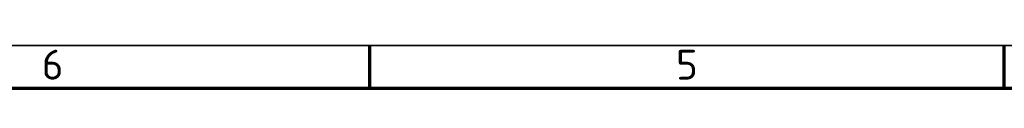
# Model space of a CAD drawing. Header units: millimetres. Extents: x 12 to 1472, y 12 to 1039.
# Tile 8 of 11: x 454 to 743, y 1025 to 1039. Entities that reach past the tile are written whole.
import ezdxf

# ---------------------------------------------------------------- set-up
doc = ezdxf.new("R2010")
doc.units = ezdxf.units.MM
doc.header["$LTSCALE"] = 2.5
doc.layers.get('0').update_dxf_attribs({"lineweight": 25})
doc.layers.add('Rahmen (ISO)', color=7, linetype='Continuous', lineweight=70)
doc.layers.add('Symbol (ISO)', color=7, linetype='Continuous', lineweight=25)
doc.styles.add('Notiztext (DIN)', font='isocpeur.ttf')

# ---------------------------------------------------------------- blocks, each defined once
blk = doc.blocks.new('Ränder Hagen+Goebel Rahmen')
at = {"layer": 'Rahmen (ISO)', "linetype": 'Continuous', "lineweight": 35}
blk.add_line((5, 415), (589, 415), dxfattribs=at)
at = {"layer": 'Rahmen (ISO)'}
for p, q in [((222.75, 410), (222.75, 415)), ((297, 410), (297, 415)), ((10, 410), (584, 410))]:
    blk.add_line(p, q, dxfattribs=at)
at = {"layer": 'Symbol (ISO)', "char_height": 3.5, "attachment_point": 8, "style": 'Notiztext (DIN)'}
for s, insert in [('6', (185.625, 411)), ('5', (259.875, 411))]:
    blk.add_mtext(s, dxfattribs=dict(at, insert=insert))

msp = doc.modelspace()

# ---------------------------------------------------------------- block references
at = {"xscale": 2.5, "yscale": 2.5, "zscale": 2.5}
msp.add_blockref('Ränder Hagen+Goebel Rahmen', (0, 0), dxfattribs=at)

doc.saveas('drawing.dxf')
